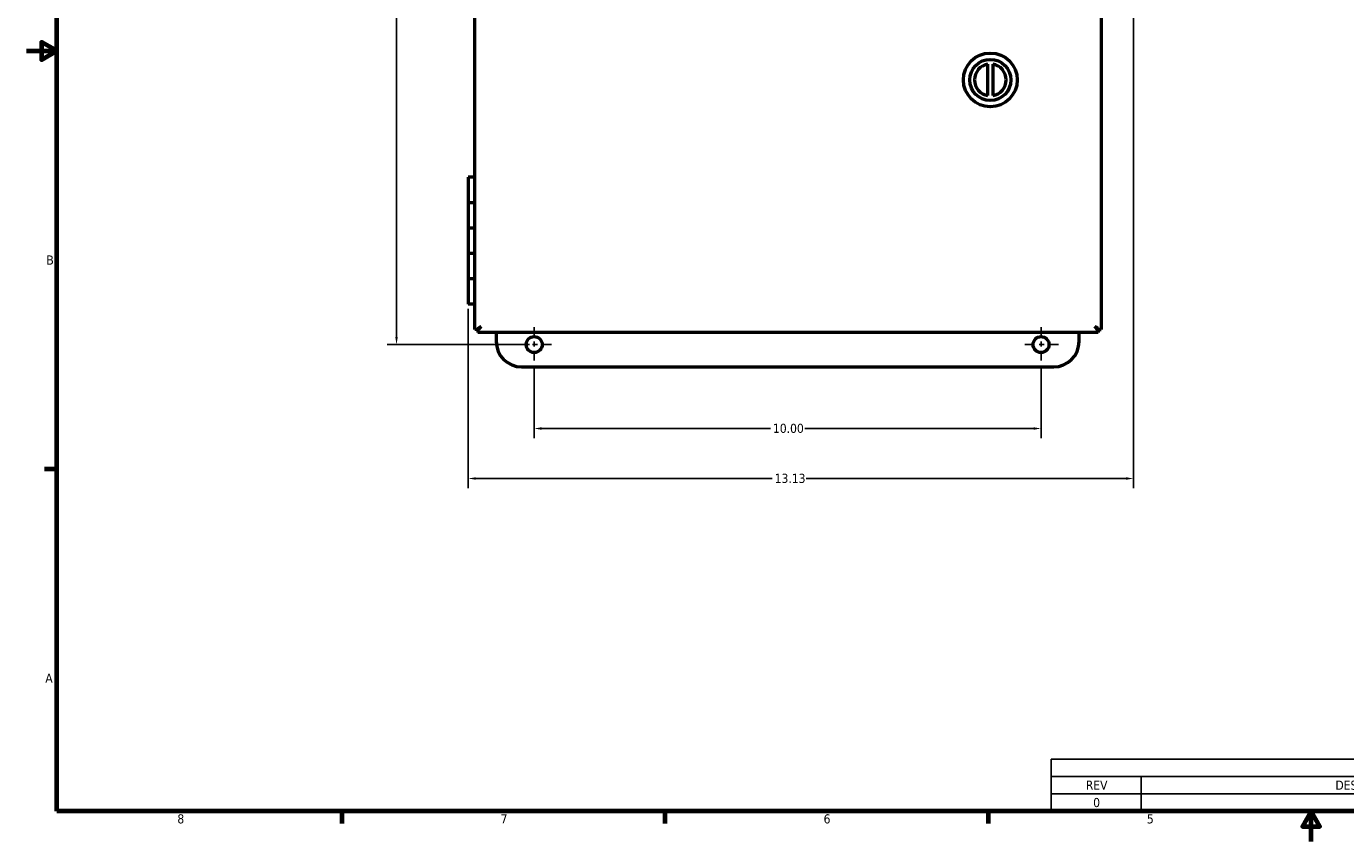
# Model space of a CAD drawing. Header units: inches. Extents: x 0.2 to 50.9, y 0.9 to 32.1.
# Tile 1 of 5: x 0.2 to 26.2, y 0.9 to 17. Entities that reach past the tile are written whole.
import ezdxf

# ---------------------------------------------------------------- set-up
doc = ezdxf.new("R2010")
doc.units = ezdxf.units.IN
doc.header["$LTSCALE"] = 1.5
doc.header["$MEASUREMENT"] = 0
doc.linetypes.add('CHAIN', pattern=[0.7087, 0.4724, -0.0591, 0.1181, -0.0591])
for name, color, linetype, lineweight in [('Border (ANSI)', 7, 'Continuous', 70), ('Center Mark (ANSI)', 7, 'Continuous', 25), ('Dimension (ANSI)', 7, 'Continuous', 25), ('Symbol (ANSI)', 7, 'Continuous', 25), ('Visible (ANSI)', 7, 'Continuous', 50)]:
    doc.layers.add(name, color=color, linetype=linetype, lineweight=lineweight)
doc.styles.add('Note Text (ANSI)', font='tahoma.ttf')
doc.dimstyles.new('Default (ANSI)', dxfattribs={"dimscale": 1.5, "dimtxt": 0.12, "dimasz": 0.098425, "dimexe": 0.125, "dimexo": 0.0625, "dimgap": 0.031496, "dimtad": 0, "dimtih": 1, "dimtoh": 1, "dimrnd": 1e-08, "dimzin": 4, "dimdsep": 46, "dimtxsty": 'Note Text (ANSI)', "dimcen": 0.09, "dimdle": 0.393701, "dimclrd": 256, "dimclre": 256, "dimclrt": 256, "dimadec": 0, "dimazin": 1, "dimtfac": 1, "dimtofl": 0, "dimtmove": 0, "dimatfit": 3, "dimfxl": 1, "dimtolj": 1, "dimtzin": 4, "dimlwd": -1, "dimlwe": -1, "dimarcsym": 0})

# ---------------------------------------------------------------- blocks, each defined once
blk = doc.blocks.new('Borders Default Border')
at = {"layer": 'Border (ANSI)'}
for p, q in [((0.5, 5.5), (0.34, 5.5)), ((4.25, 1), (4.25, 0.84)), ((8.5, 1), (8.5, 0.84)), ((12.75, 1), (12.75, 0.84))]:
    blk.add_line(p, q, dxfattribs=at)
at = {"layer": 'Border (ANSI)', "flags": 128}
for points in [[(0.5, 1), (0.5, 21), (33.5, 21), (33.5, 1), (0.5, 1)], [(0.1, 11), (0.5, 11), (0.3, 11.115), (0.3, 10.885), (0.5, 11)], [(17, 0.6), (17, 1), (16.885, 0.8), (17.115, 0.8), (17, 1)]]:
    blk.add_lwpolyline(points, dxfattribs=at)
at = {"layer": 'Border (ANSI)', "char_height": 0.12, "attachment_point": 7, "style": 'Note Text (ANSI)'}
for s, insert in [('B', (0.363, 8.19)), ('A', (0.349, 2.69)), ('8', (2.086, 0.837)), ('7', (6.338, 0.84)), ('6', (10.587, 0.837)), ('5', (14.84, 0.837))]:
    blk.add_mtext(s, dxfattribs=dict(at, insert=insert))
blk = doc.blocks.new('*D7')
at = {"layer": 'Defpoints', "color": 0, "transparency": 16777216}
for p in [(21.997, 22.831), (8.869, 11.507), (8.869, 8.064)]:
    blk.add_point(p, dxfattribs=at)
at = {"layer": 'Dimension (ANSI)', "transparency": 16777216}
for p, q in [((21.997, 22.738), (21.997, 7.877)), ((8.869, 11.414), (8.869, 7.877)), ((9.017, 8.064), (14.867, 8.064)), ((21.849, 8.064), (15.536, 8.064))]:
    blk.add_line(p, q, dxfattribs=at)
for points in [[(9.017, 8.089), (9.017, 8.04), (8.869, 8.064)], [(21.849, 8.089), (21.849, 8.04), (21.997, 8.064)]]:
    blk.add_solid(points, dxfattribs=at)
at = {"layer": 'Dimension (ANSI)', "transparency": 16777216, "insert": (14.915, 8.158), "char_height": 0.18, "attachment_point": 1, "style": 'Note Text (ANSI)'}
blk.add_mtext('\\A1;13.13', dxfattribs=at)
blk = doc.blocks.new('*D10')
at = {"layer": 'Defpoints', "color": 0, "transparency": 16777216}
for p in [(10.17, 10.363), (20.17, 10.363), (20.17, 9.051)]:
    blk.add_point(p, dxfattribs=at)
at = {"layer": 'Dimension (ANSI)', "transparency": 16777216}
for p, q in [((10.17, 10.27), (10.17, 8.863)), ((20.17, 10.27), (20.17, 8.863)), ((10.318, 9.051), (14.834, 9.051)), ((20.023, 9.051), (15.507, 9.051))]:
    blk.add_line(p, q, dxfattribs=at)
for points in [[(10.318, 9.076), (10.318, 9.026), (10.17, 9.051)], [(20.023, 9.076), (20.023, 9.026), (20.17, 9.051)]]:
    blk.add_solid(points, dxfattribs=at)
at = {"layer": 'Dimension (ANSI)', "transparency": 16777216, "insert": (14.881, 9.145), "char_height": 0.18, "attachment_point": 1, "style": 'Note Text (ANSI)'}
blk.add_mtext('\\A1;10.00', dxfattribs=at)
blk = doc.blocks.new('*D11')
at = {"layer": 'Defpoints', "color": 0, "transparency": 16777216}
for p in [(7.454, 25.457), (10.17, 25.457), (10.17, 10.707)]:
    blk.add_point(p, dxfattribs=at)
at = {"layer": 'Dimension (ANSI)', "transparency": 16777216}
for p, q in [((10.076, 25.457), (7.266, 25.457)), ((7.454, 25.31), (7.454, 18.222)), ((7.454, 10.855), (7.454, 17.943)), ((10.076, 10.707), (7.266, 10.707))]:
    blk.add_line(p, q, dxfattribs=at)
for points in [[(7.429, 25.31), (7.478, 25.31), (7.454, 25.457)], [(7.429, 10.855), (7.478, 10.855), (7.454, 10.707)]]:
    blk.add_solid(points, dxfattribs=at)
at = {"layer": 'Dimension (ANSI)', "transparency": 16777216, "insert": (7.166, 18.174), "char_height": 0.18, "attachment_point": 1, "style": 'Note Text (ANSI)'}
blk.add_mtext('\\A1;14.75', dxfattribs=at)
blk = doc.blocks.new('REVISION HISTORY')
at = {"layer": 'Symbol (ANSI)'}
for p, q in [((13.581, 1.686), (23.25, 1.686)), ((13.581, 1.686), (13.581, 1.457)), ((23.25, 1.686), (23.25, 1.457)), ((13.581, 1.457), (23.25, 1.457)), ((13.581, 1.457), (13.581, 1.229)), ((14.762, 1.457), (14.762, 1.229)), ((20.888, 1.457), (20.888, 1.229)), ((22.069, 1.457), (22.069, 1.229)), ((23.25, 1.457), (23.25, 1.229)), ((13.581, 1.229), (23.25, 1.229)), ((13.581, 1.229), (13.581, 1)), ((14.762, 1.229), (14.762, 1)), ((20.888, 1.229), (20.888, 1)), ((22.069, 1.229), (22.069, 1)), ((23.25, 1.229), (23.25, 1)), ((13.581, 1), (23.25, 1))]:
    blk.add_line(p, q, dxfattribs=at)
at = {"layer": 'Symbol (ANSI)', "char_height": 0.12, "attachment_point": 7, "style": 'Note Text (ANSI)'}
for s, insert in [('REVISION HISTORY', (17.695, 1.509)), ('REV', (14.036, 1.283)), ('DESCRIPTION', (17.319, 1.28)), ('DATE', (21.29, 1.283)), ('APPROVED', (22.257, 1.28)), ('0', (14.133, 1.052)), ('8/7/2020', (21.151, 1.039))]:
    blk.add_mtext(s, dxfattribs=dict(at, insert=insert))

msp = doc.modelspace()

# ---------------------------------------------------------------- linework, layer by layer
at = {"layer": 'Center Mark (ANSI)', "linetype": 'CHAIN', "ltscale": 0.254701}
for p, q in [((10.17, 11.051), (10.17, 10.363)), ((10.17, 11.051), (10.17, 10.363)), ((20.17, 11.051), (20.17, 10.363)), ((20.17, 11.051), (20.17, 10.363)), ((10.514, 10.707), (9.826, 10.707)), ((10.514, 10.707), (9.826, 10.707)), ((20.514, 10.707), (19.826, 10.707)), ((20.514, 10.707), (19.826, 10.707))]:
    msp.add_line(p, q, dxfattribs=at)
at = {"layer": 'Visible (ANSI)'}
for p, q in [((9.001, 11.004), (9.001, 25.16)), ((21.354, 25.16), (21.354, 11.004)), ((19.123, 15.62), (19.123, 16.238)), ((19.217, 16.238), (19.217, 15.62)), ((8.994, 14.007), (8.869, 14.007)), ((8.869, 14.007), (8.869, 13.507)), ((8.994, 14.007), (8.994, 13.507)), ((8.994, 14.007), (9.001, 14.007)), ((8.994, 13.507), (8.869, 13.507)), ((9.001, 13.507), (8.869, 13.507)), ((8.869, 13.507), (8.869, 13.007)), ((8.994, 13.007), (8.869, 13.007)), ((8.869, 13.007), (8.869, 12.507)), ((9.001, 13.007), (8.869, 13.007)), ((8.994, 13.007), (8.994, 12.507)), ((8.994, 12.507), (8.869, 12.507)), ((9.001, 12.507), (8.869, 12.507)), ((8.869, 12.507), (8.869, 12.007)), ((8.994, 12.007), (8.869, 12.007)), ((8.869, 12.007), (8.869, 11.507)), ((9.001, 12.007), (8.869, 12.007)), ((8.994, 12.007), (8.994, 11.507)), ((8.994, 11.507), (8.869, 11.507)), ((8.994, 11.507), (9.001, 11.507)), ((9.044, 11.004), (9.001, 11.004)), ((9.06, 11.004), (9.044, 11.004)), ((9.06, 11.004), (9.122, 11.066)), ((9.122, 11.066), (9.06, 11.004)), ((9.06, 11.004), (9.06, 11.004)), ((9.06, 11.004), (9.06, 11.004)), ((9.06, 11.004), (9.06, 11.004)), ((9.06, 11.004), (9.06, 11.004)), ((9.06, 11.004), (9.06, 10.988)), ((9.06, 10.988), (9.06, 10.945)), ((21.295, 10.945), (9.06, 10.945)), ((9.122, 11.066), (9.122, 11.066)), ((9.122, 11.066), (9.122, 11.066)), ((9.122, 11.066), (9.122, 11.066)), ((9.122, 11.066), (9.122, 11.066)), ((9.42, 10.945), (9.42, 10.767)), ((20.92, 10.767), (20.92, 10.945)), ((21.233, 11.066), (21.233, 11.066)), ((21.233, 11.066), (21.233, 11.066)), ((21.234, 11.066), (21.233, 11.066)), ((21.233, 11.066), (21.234, 11.066)), ((21.295, 11.004), (21.234, 11.066)), ((21.234, 11.066), (21.295, 11.004)), ((21.295, 11.004), (21.295, 11.004)), ((21.295, 11.004), (21.295, 11.004)), ((21.295, 11.004), (21.295, 11.004)), ((21.295, 11.004), (21.295, 11.004)), ((21.295, 11.004), (21.312, 11.004)), ((21.295, 11.004), (21.295, 10.988)), ((21.295, 10.988), (21.295, 10.945)), ((21.312, 11.004), (21.354, 11.004)), ((9.92, 10.267), (20.42, 10.267))]:
    msp.add_line(p, q, dxfattribs=at)
for centre, radius in [((19.17, 15.929), 0.531), ((19.17, 15.929), 0.406), ((10.17, 10.707), 0.157), ((20.17, 10.707), 0.157)]:
    msp.add_circle(centre, radius, dxfattribs=at)
for centre, radius, start, end in [((19.17, 15.929), 0.313, 98.6353, 261.3815), ((19.17, 15.929), 0.313, 278.6353, 81.3815), ((9.92, 10.767), 0.5, 180, 270), ((20.42, 10.767), 0.5, 270, 0)]:
    msp.add_arc(centre, radius, start, end, dxfattribs=at)
for points in [[(9.044, 11.004), (9.049, 11.01), (9.055, 11.015), (9.067, 11.025), (9.074, 11.03), (9.087, 11.04), (9.094, 11.045), (9.107, 11.056), (9.114, 11.061), (9.122, 11.066)], [(9.06, 10.988), (9.065, 10.993), (9.071, 10.999), (9.081, 11.011), (9.086, 11.018), (9.096, 11.031), (9.101, 11.038), (9.111, 11.052), (9.117, 11.059), (9.122, 11.066)], [(21.312, 11.004), (21.306, 11.01), (21.3, 11.015), (21.288, 11.025), (21.282, 11.03), (21.269, 11.04), (21.262, 11.045), (21.248, 11.056), (21.241, 11.061), (21.234, 11.066)], [(21.295, 10.988), (21.29, 10.993), (21.285, 10.999), (21.275, 11.011), (21.27, 11.018), (21.259, 11.031), (21.254, 11.038), (21.244, 11.052), (21.239, 11.059), (21.234, 11.066)]]:
    msp.add_open_spline(points, degree=3, knots=[-0.265468, -0.265468, -0.265468, -0.265468, -0.1990906, -0.1990906, -0.1327159, -0.1327159, -0.0663595, -0.0663595, -0.0000013, -0.0000013, -0.0000013, -0.0000013], dxfattribs=at)

# ---------------------------------------------------------------- block references
at = {"xscale": 1.5, "yscale": 1.5, "zscale": 1.5}
msp.add_blockref('Borders Default Border', (0, 0), dxfattribs=at)
at = {"layer": 'Symbol (ANSI)', "xscale": 1.5, "yscale": 1.5, "zscale": 1.5}
msp.add_blockref('REVISION HISTORY', (0, 0), dxfattribs=at)

# ---------------------------------------------------------------- dimensions: what is measured, and where the dimension line sits
at = {"layer": 'Dimension (ANSI)'}
for base, p1, p2, angle, override, picture, middle in [((7.454, 25.457), (10.17, 10.707), (10.17, 25.457), 90, {"dimgap": 0.031496, "dimdec": 2, "dimtol": 0, "dimlim": 0, "dimtp": 0, "dimtm": 0, "dimtdec": 2, "dimatfit": 1}, '*D11', (7.454, 18.082)), ((8.869, 8.064), (21.997, 22.831), (8.869, 11.507), 180, {"dimgap": 0.031496, "dimtih": 0, "dimtoh": 0, "dimdec": 2, "dimtol": 0, "dimlim": 0, "dimtp": 0, "dimtm": 0, "dimtdec": 2, "dimatfit": 1}, '*D7', (15.202, 8.064)), ((20.17, 9.051), (10.17, 10.363), (20.17, 10.363), 180, {"dimgap": 0.031496, "dimtih": 0, "dimtoh": 0, "dimdec": 2, "dimtol": 0, "dimlim": 0, "dimtp": 0, "dimtm": 0, "dimtdec": 2, "dimatfit": 1}, '*D10', (15.17, 9.051))]:
    dim = msp.add_linear_dim(base=base, p1=p1, p2=p2, angle=angle, dimstyle='Default (ANSI)', override=override, dxfattribs=at)
    dim.commit()
    dim.dimension.update_dxf_attribs({"geometry": picture, "text_midpoint": middle, "dimtype": 160})

doc.saveas('drawing.dxf')
